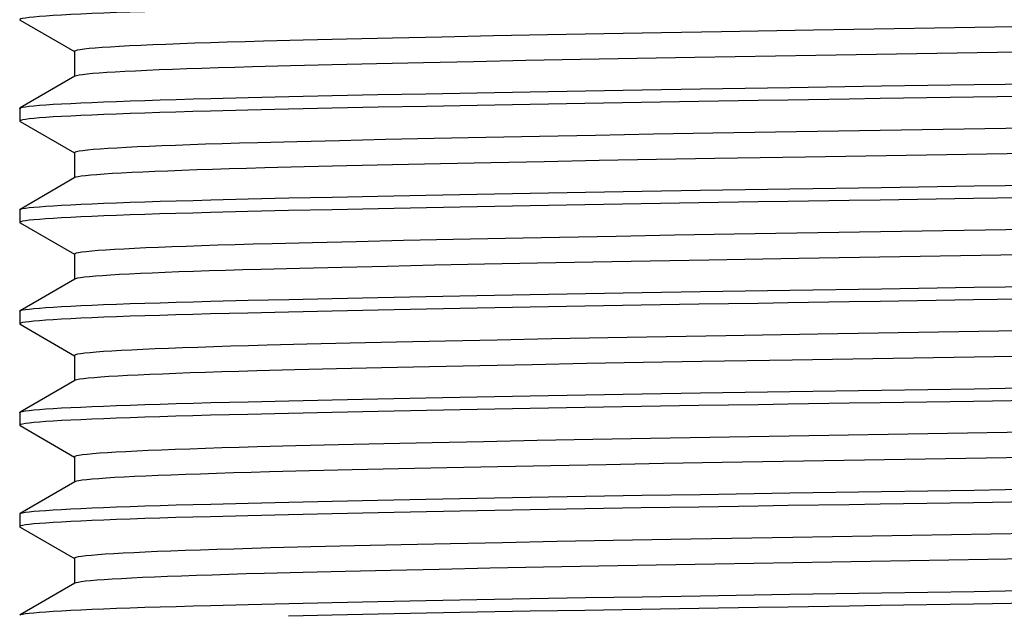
# Model space of a CAD drawing. Header units: centimetres. Extents: x 1912 to 37354, y 4932 to 6633.
# Tile 68 of 236: x 14021.97 to 14024.21, y 5623.12 to 5624.48. Entities that reach past the tile are written whole.
import ezdxf

# ---------------------------------------------------------------- set-up
doc = ezdxf.new("R2010")
doc.units = ezdxf.units.CM
doc.layers.add('$_urządzenia', color=250, linetype='Continuous')

# ---------------------------------------------------------------- blocks, each defined once
blk = doc.blocks.new('A$C92957c0b')
at = {"layer": '$_urządzenia'}
for p, q in [((-218.841933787, -1100.1365524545), (-217.6022808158, -1100.8525219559)), ((-212.3967399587, -1100.595003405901), (-213.2998821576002, -1100.618396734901)), ((-211.4142558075, -1100.571089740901), (-212.3967399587, -1100.595003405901)), ((-210.3626823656, -1100.546913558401), (-211.4142558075, -1100.571089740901)), ((-209.2447634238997, -1100.522536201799), (-210.3626823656, -1100.546913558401)), ((-208.0667335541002, -1100.498092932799), (-209.2447634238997, -1100.522536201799)), ((-206.8370914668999, -1100.473752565), (-208.0667335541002, -1100.498092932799)), ((-205.5605294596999, -1100.4495977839), (-206.8370914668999, -1100.473752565)), ((-204.2421642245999, -1100.425717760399), (-205.5605294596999, -1100.4495977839)), ((-202.8800384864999, -1100.402079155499), (-204.2421642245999, -1100.425717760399)), ((-217.6001678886, -1100.8488636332), (-217.6001678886, -1101.416337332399)), ((-207.3287039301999, -1101.060608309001), (-208.5214420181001, -1101.0846468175)), ((-206.0870962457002, -1101.036690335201), (-207.3287039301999, -1101.060608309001)), ((-204.8033883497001, -1101.013016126), (-206.0870962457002, -1101.036690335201)), ((-203.4840435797, -1100.989695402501), (-204.8033883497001, -1101.013016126)), ((-212.6856980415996, -1101.1795827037), (-213.5494914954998, -1101.202455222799)), ((-211.7406062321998, -1101.1561352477), (-212.6856980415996, -1101.1795827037)), ((-210.7333785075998, -1101.1325444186), (-211.7406062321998, -1101.1561352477)), ((-209.6590795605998, -1101.1086844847), (-210.7333785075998, -1101.1325444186)), ((-208.5214420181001, -1101.0846468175), (-209.6590795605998, -1101.1086844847)), ((-217.5916487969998, -1101.416337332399), (-218.8419337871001, -1102.138447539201)), ((-217.5564358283, -1101.4038184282), (-217.5916487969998, -1101.416337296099)), ((-205.9741953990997, -1101.7454550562), (-204.6813007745, -1101.723362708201)), ((-204.6813007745, -1101.723362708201), (-203.3598142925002, -1101.701628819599)), ((-203.3598142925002, -1101.701628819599), (-201.3212255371, -1101.669468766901)), ((-214.5029112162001, -1101.922148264), (-213.6508655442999, -1101.900852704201)), ((-213.6508655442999, -1101.900852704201), (-212.7265753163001, -1101.879079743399)), ((-212.7265753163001, -1101.879079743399), (-211.7412915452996, -1101.857115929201)), ((-211.7412915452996, -1101.857115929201), (-210.7000807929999, -1101.835015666)), ((-210.7000807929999, -1101.835015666), (-209.6044110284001, -1101.812820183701)), ((-209.6044110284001, -1101.812820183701), (-208.4478367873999, -1101.790419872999)), ((-208.4478367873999, -1101.790419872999), (-207.2332047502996, -1101.7678728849)), ((-207.2332047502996, -1101.7678728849), (-205.9741953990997, -1101.7454550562)), ((-218.8499999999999, -1102.1477272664), (-218.8499999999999, -1102.4363636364)), ((-212.7297259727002, -1102.167807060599), (-213.6589831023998, -1102.1897050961)), ((-211.7374419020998, -1102.145687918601), (-212.7297259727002, -1102.167807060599)), ((-210.6890394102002, -1102.1234426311), (-211.7374419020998, -1102.145687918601)), ((-209.5897471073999, -1102.101185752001), (-210.6890394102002, -1102.1234426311)), ((-208.4363427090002, -1102.078857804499), (-209.5897471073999, -1102.101185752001)), ((-207.2322207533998, -1102.0565107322), (-208.4363427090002, -1102.078857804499)), ((-205.9879439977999, -1102.034350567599), (-207.2322207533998, -1102.0565107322)), ((-204.7091611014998, -1102.0124844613), (-205.9879439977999, -1102.034350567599)), ((-203.3982920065, -1101.9909045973), (-204.7091611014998, -1102.0124844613)), ((-213.6589831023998, -1102.1897050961), (-214.5115826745, -1102.211031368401)), ((-218.841933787, -1102.445643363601), (-217.6022808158, -1103.161612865)), ((-187.2617725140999, -1102.4526261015), (-203.0770905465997, -1102.7145280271)), ((-209.4163081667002, -1102.8352883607), (-210.5262396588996, -1102.8596796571)), ((-208.2452992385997, -1102.810814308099), (-209.4163081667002, -1102.8352883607)), ((-207.0207260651, -1102.7864083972), (-208.2452992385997, -1102.810814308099)), ((-205.7487004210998, -1102.762182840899), (-207.0207260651, -1102.7864083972)), ((-204.4292004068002, -1102.7381345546), (-205.7487004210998, -1102.762182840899)), ((-203.0770905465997, -1102.7145280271), (-204.4292004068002, -1102.7381345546)), ((-212.5407130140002, -1102.907724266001), (-213.4292422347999, -1102.930984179)), ((-211.5701329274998, -1102.883882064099), (-212.5407130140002, -1102.907724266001)), ((-210.5262396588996, -1102.8596796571), (-211.5701329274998, -1102.883882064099)), ((-217.6001678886, -1103.157954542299), (-217.6001678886, -1103.7254282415)), ((-203.0290010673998, -1103.2909649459), (-204.3612275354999, -1103.314181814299)), ((-212.3783664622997, -1103.480891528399), (-213.2692724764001, -1103.503926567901)), ((-211.4071266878, -1103.457270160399), (-212.3783664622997, -1103.480891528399)), ((-210.3678677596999, -1103.433378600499), (-211.4071266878, -1103.457270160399)), ((-209.2699965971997, -1103.409422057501), (-210.3678677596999, -1103.433378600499)), ((-208.1197242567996, -1103.3855167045), (-209.2699965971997, -1103.409422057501)), ((-206.9147902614, -1103.361607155), (-208.1197242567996, -1103.3855167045)), ((-205.6597353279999, -1103.3377863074), (-206.9147902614, -1103.361607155)), ((-204.3612275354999, -1103.314181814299), (-205.6597353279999, -1103.3377863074)), ((-217.5916487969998, -1103.7254282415), (-218.8419337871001, -1104.447538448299)), ((-213.6508655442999, -1104.209943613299), (-212.7265753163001, -1104.1881706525)), ((-212.7265753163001, -1104.1881706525), (-211.7412915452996, -1104.166206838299)), ((-211.7412915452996, -1104.166206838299), (-210.7000807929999, -1104.144106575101)), ((-210.7000807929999, -1104.144106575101), (-209.6044110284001, -1104.1219110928)), ((-209.6044110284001, -1104.1219110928), (-208.4478367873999, -1104.0995107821)), ((-208.4478367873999, -1104.0995107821), (-207.2332047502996, -1104.076963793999)), ((-207.2332047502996, -1104.076963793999), (-205.9741953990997, -1104.0545459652)), ((-205.9741953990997, -1104.0545459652), (-204.6813007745, -1104.032453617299)), ((-204.6813007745, -1104.032453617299), (-203.3598142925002, -1104.0107197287)), ((-203.3598142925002, -1104.0107197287), (-201.3212255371, -1103.978559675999)), ((-214.5029112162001, -1104.231239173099), (-213.6508655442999, -1104.209943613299)), ((-209.5897471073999, -1104.410276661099), (-210.6890394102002, -1104.432533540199)), ((-208.4363427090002, -1104.3879487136), (-209.5897471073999, -1104.410276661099)), ((-207.2322207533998, -1104.365601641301), (-208.4363427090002, -1104.3879487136)), ((-205.9879439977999, -1104.3434414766), (-207.2322207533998, -1104.365601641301)), ((-204.7091611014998, -1104.321575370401), (-205.9879439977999, -1104.3434414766)), ((-203.3982920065, -1104.299995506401), (-204.7091611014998, -1104.321575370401)), ((-218.8499999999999, -1104.4568181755), (-218.8499999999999, -1104.7454545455)), ((-213.6589831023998, -1104.4987960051), (-214.5115826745, -1104.520122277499)), ((-212.7297259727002, -1104.4768979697), (-213.6589831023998, -1104.4987960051)), ((-211.7374419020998, -1104.4547788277), (-212.7297259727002, -1104.4768979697)), ((-210.6890394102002, -1104.432533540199), (-211.7374419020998, -1104.4547788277)), ((-218.841933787, -1104.754734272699), (-217.6022808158, -1105.470703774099)), ((-188.1162336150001, -1104.7759866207), (-202.5872681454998, -1105.0153092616)), ((-206.5630616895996, -1105.086658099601), (-207.8009740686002, -1105.1109181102)), ((-205.2771427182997, -1105.0625588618), (-206.5630616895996, -1105.086658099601)), ((-203.9507082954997, -1105.0387562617), (-205.2771427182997, -1105.0625588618)), ((-202.5872681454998, -1105.0153092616), (-203.9507082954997, -1105.0387562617)), ((-212.1877435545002, -1105.2079765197), (-213.1077690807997, -1105.2314715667)), ((-211.1890516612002, -1105.1839804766), (-212.1877435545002, -1105.2079765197)), ((-210.1190700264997, -1105.1596751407), (-211.1890516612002, -1105.1839804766)), ((-208.9859088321, -1105.1352443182), (-210.1190700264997, -1105.1596751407)), ((-207.8009740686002, -1105.1109181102), (-208.9859088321, -1105.1352443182)), ((-217.6001678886, -1105.4670454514), (-217.6001678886, -1106.0345191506)), ((-211.5161953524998, -1105.768946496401), (-212.4799743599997, -1105.792537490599)), ((-210.4895631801, -1105.7452019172), (-211.5161953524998, -1105.768946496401)), ((-209.4084696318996, -1105.721469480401), (-210.4895631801, -1105.7452019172)), ((-208.2688251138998, -1105.697643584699), (-209.4084696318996, -1105.721469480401)), ((-207.0661912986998, -1105.6736437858), (-208.2688251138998, -1105.697643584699)), ((-205.8056998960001, -1105.6495947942), (-207.0661912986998, -1105.6736437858)), ((-204.5042399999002, -1105.625823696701), (-205.8056998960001, -1105.6495947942)), ((-203.1690633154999, -1105.602451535), (-204.5042399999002, -1105.625823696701)), ((-212.4799743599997, -1105.792537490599), (-213.3632993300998, -1105.8155432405)), ((-217.5916487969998, -1106.0345191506), (-218.8419337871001, -1106.7566293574)), ((-210.7000807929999, -1106.453197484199), (-209.6044110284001, -1106.4310020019)), ((-209.6044110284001, -1106.4310020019), (-208.4478367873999, -1106.408601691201)), ((-208.4478367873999, -1106.408601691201), (-207.2332047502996, -1106.3860547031)), ((-207.2332047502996, -1106.3860547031), (-205.9741953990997, -1106.363636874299)), ((-205.9741953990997, -1106.363636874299), (-204.6813007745, -1106.3415445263)), ((-204.6813007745, -1106.3415445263), (-203.3598142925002, -1106.3198106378)), ((-203.3598142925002, -1106.3198106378), (-201.3212255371, -1106.2876505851)), ((-214.5029112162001, -1106.5403300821), (-213.6508655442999, -1106.5190345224)), ((-213.6508655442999, -1106.5190345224), (-212.7265753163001, -1106.497261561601)), ((-212.7265753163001, -1106.497261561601), (-211.7412915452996, -1106.4752977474)), ((-211.7412915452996, -1106.4752977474), (-210.7000807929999, -1106.453197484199)), ((-205.9879439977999, -1106.6525323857), (-207.2322207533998, -1106.674692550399)), ((-204.7091611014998, -1106.6306662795), (-205.9879439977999, -1106.6525323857)), ((-203.3982920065, -1106.609086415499), (-204.7091611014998, -1106.6306662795)), ((-218.8499999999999, -1106.765909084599), (-218.8499999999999, -1107.054545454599)), ((-213.6589831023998, -1106.807886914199), (-214.5115826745, -1106.8292131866)), ((-212.7297259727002, -1106.785988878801), (-213.6589831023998, -1106.807886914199)), ((-211.7374419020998, -1106.7638697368), (-212.7297259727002, -1106.785988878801)), ((-210.6890394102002, -1106.7416244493), (-211.7374419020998, -1106.7638697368)), ((-209.5897471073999, -1106.7193675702), (-210.6890394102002, -1106.7416244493)), ((-208.4363427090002, -1106.697039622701), (-209.5897471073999, -1106.7193675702)), ((-207.2322207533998, -1106.674692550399), (-208.4363427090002, -1106.697039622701)), ((-218.841933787, -1107.0638251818), (-217.6022808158, -1107.7797946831)), ((-202.7774487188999, -1107.3276116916), (-204.1414594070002, -1107.3512079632)), ((-212.3136052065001, -1107.5201957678), (-213.2198452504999, -1107.5435324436)), ((-211.3305247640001, -1107.496387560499), (-212.3136052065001, -1107.5201957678)), ((-210.2775538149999, -1107.4722850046), (-211.3305247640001, -1107.496387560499)), ((-209.1608603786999, -1107.4480280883), (-210.2775538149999, -1107.4722850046)), ((-207.9836566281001, -1107.423685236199), (-209.1608603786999, -1107.4480280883)), ((-206.7513695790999, -1107.399369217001), (-207.9836566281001, -1107.423685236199)), ((-205.4692354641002, -1107.3751832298), (-206.7513695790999, -1107.399369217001)), ((-204.1414594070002, -1107.3512079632), (-205.4692354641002, -1107.3751832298)), ((-217.6001678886, -1107.7761363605), (-217.6001678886, -1108.343610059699)), ((-208.3819210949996, -1108.0090493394), (-209.5273291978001, -1108.0331125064)), ((-207.1895728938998, -1107.9851473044), (-208.3819210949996, -1108.0090493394)), ((-205.9498941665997, -1107.961383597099), (-207.1895728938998, -1107.9851473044)), ((-204.6594463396, -1107.937696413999), (-205.9498941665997, -1107.961383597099)), ((-203.3248348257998, -1107.914219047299), (-204.6594463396, -1107.937696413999)), ((-212.5889723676, -1108.104388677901), (-213.4555427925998, -1108.1271420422)), ((-211.6417605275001, -1108.0810338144), (-212.5889723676, -1108.104388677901)), ((-210.6183169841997, -1108.0572016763), (-211.6417605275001, -1108.0810338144)), ((-209.5273291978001, -1108.0331125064), (-210.6183169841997, -1108.0572016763)), ((-217.5916487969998, -1108.343610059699), (-218.8419337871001, -1109.065720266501)), ((-207.2332047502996, -1108.695145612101), (-205.9741953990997, -1108.6727277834)), ((-205.9741953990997, -1108.6727277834), (-204.6813007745, -1108.650635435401)), ((-204.6813007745, -1108.650635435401), (-203.3598142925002, -1108.628901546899)), ((-203.3598142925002, -1108.628901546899), (-201.3212255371, -1108.596741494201)), ((-214.5029112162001, -1108.849420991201), (-213.6508655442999, -1108.828125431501)), ((-213.6508655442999, -1108.828125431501), (-212.7265753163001, -1108.806352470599)), ((-212.7265753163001, -1108.806352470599), (-211.7412915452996, -1108.784388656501)), ((-211.7412915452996, -1108.784388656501), (-210.7000807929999, -1108.7622883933)), ((-210.7000807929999, -1108.7622883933), (-209.6044110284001, -1108.740092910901)), ((-209.6044110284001, -1108.740092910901), (-208.4478367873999, -1108.717692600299)), ((-208.4478367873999, -1108.717692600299), (-207.2332047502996, -1108.695145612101)), ((-218.8499999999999, -1109.0749999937), (-218.8499999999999, -1109.3636363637)), ((-213.6589831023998, -1109.1169778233), (-214.5115826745, -1109.138304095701)), ((-212.7297259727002, -1109.0950797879), (-213.6589831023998, -1109.1169778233)), ((-211.7374419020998, -1109.072960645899), (-212.7297259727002, -1109.0950797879)), ((-210.6890394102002, -1109.0507153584), (-211.7374419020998, -1109.072960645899)), ((-209.5897471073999, -1109.028458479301), (-210.6890394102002, -1109.0507153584)), ((-208.4363427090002, -1109.006130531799), (-209.5897471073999, -1109.028458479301)), ((-207.2322207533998, -1108.9837834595), (-208.4363427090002, -1109.006130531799)), ((-205.9879439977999, -1108.961623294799), (-207.2322207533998, -1108.9837834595)), ((-204.7091611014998, -1108.9397571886), (-205.9879439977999, -1108.961623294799)), ((-203.3982920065, -1108.9181773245), (-204.7091611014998, -1108.9397571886)), ((-218.841933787, -1109.372916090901), (-217.6022808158, -1110.0888855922)), ((-187.2830338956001, -1109.380258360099), (-203.1430557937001, -1109.6429294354)), ((-210.5611865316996, -1109.7877415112), (-211.5961702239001, -1109.811776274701)), ((-209.4597312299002, -1109.7634922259), (-210.5611865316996, -1109.7877415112)), ((-208.2969677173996, -1109.739142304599), (-209.4597312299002, -1109.7634922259)), ((-207.0769818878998, -1109.7147779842), (-208.2969677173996, -1109.739142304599)), ((-205.8059305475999, -1109.6905226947), (-207.0769818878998, -1109.7147779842)), ((-204.4913406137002, -1109.666516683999), (-205.8059305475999, -1109.6905226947)), ((-203.1430557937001, -1109.6429294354), (-204.4913406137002, -1109.666516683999)), ((-212.5626634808, -1109.8355535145), (-213.4457146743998, -1109.858706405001)), ((-211.5961702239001, -1109.811776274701), (-212.5626634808, -1109.8355535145)), ((-187.9017683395, -1109.9678782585), (-202.8659295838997, -1110.2154614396)), ((-217.6001678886, -1110.085227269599), (-217.6001678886, -1110.6527009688)), ((-204.1997189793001, -1110.2385876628), (-205.5006771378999, -1110.262112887)), ((-202.8659295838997, -1110.2154614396), (-204.1997189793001, -1110.2385876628)), ((-212.2610400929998, -1110.405235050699), (-213.1620914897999, -1110.4283476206)), ((-211.2808952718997, -1110.3815702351), (-212.2610400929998, -1110.405235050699)), ((-210.2298641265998, -1110.3575722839), (-211.2808952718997, -1110.3815702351)), ((-209.1272063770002, -1110.333664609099), (-210.2298641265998, -1110.3575722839)), ((-207.9704025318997, -1110.309766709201), (-209.1272063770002, -1110.333664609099)), ((-206.7621852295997, -1110.2859269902), (-207.9704025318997, -1110.309766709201)), ((-205.5006771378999, -1110.262112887), (-206.7621852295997, -1110.2859269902)), ((-217.5916487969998, -1110.6527009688), (-218.8419337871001, -1111.374811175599)), ((-203.3598142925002, -1110.937992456), (-201.3212255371, -1110.905832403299)), ((-214.5029112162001, -1111.158511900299), (-213.6508655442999, -1111.137216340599)), ((-213.6508655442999, -1111.137216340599), (-212.7265753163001, -1111.1154433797)), ((-212.7265753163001, -1111.1154433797), (-211.7412915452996, -1111.093479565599)), ((-211.7412915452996, -1111.093479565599), (-210.7000807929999, -1111.071379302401)), ((-210.7000807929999, -1111.071379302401), (-209.6044110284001, -1111.04918382)), ((-209.6044110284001, -1111.04918382), (-208.4478367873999, -1111.0267835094)), ((-208.4478367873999, -1111.0267835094), (-207.2332047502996, -1111.004236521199)), ((-207.2332047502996, -1111.004236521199), (-205.9741953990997, -1110.9818186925)), ((-205.9741953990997, -1110.9818186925), (-204.6813007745, -1110.959726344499)), ((-204.6813007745, -1110.959726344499), (-203.3598142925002, -1110.937992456)), ((-210.6890394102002, -1111.359806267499), (-211.7374419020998, -1111.382051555)), ((-209.5897471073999, -1111.3375493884), (-210.6890394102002, -1111.359806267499)), ((-208.4363427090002, -1111.3152214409), (-209.5897471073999, -1111.3375493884)), ((-207.2322207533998, -1111.292874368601), (-208.4363427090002, -1111.3152214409)), ((-205.9879439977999, -1111.2707142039), (-207.2322207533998, -1111.292874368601)), ((-204.7091611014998, -1111.248848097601), (-205.9879439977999, -1111.2707142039)), ((-203.3982920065, -1111.227268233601), (-204.7091611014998, -1111.248848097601)), ((-218.8499999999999, -1111.3840909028), (-218.8499999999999, -1111.6727272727)), ((-213.6589831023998, -1111.4260687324), (-214.5115826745, -1111.4473950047)), ((-212.7297259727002, -1111.404170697), (-213.6589831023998, -1111.4260687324)), ((-211.7374419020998, -1111.382051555), (-212.7297259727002, -1111.404170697)), ((-218.841933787, -1111.682006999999), (-217.6022808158, -1112.397976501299)), ((-207.8591958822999, -1112.039359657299), (-209.0451720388, -1112.0637648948)), ((-206.6242367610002, -1112.0151042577), (-207.8591958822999, -1112.039359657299)), ((-205.3439984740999, -1111.991058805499), (-206.6242367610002, -1112.0151042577)), ((-204.0223519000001, -1111.9672888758), (-205.3439984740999, -1111.991058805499)), ((-202.6530770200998, -1111.943691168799), (-204.0223519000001, -1111.9672888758)), ((-212.2262172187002, -1112.1362028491), (-213.1404783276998, -1112.159608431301)), ((-211.2321156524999, -1112.1122599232), (-212.2262172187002, -1112.1362028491)), ((-210.1715230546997, -1112.088109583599), (-211.2321156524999, -1112.1122599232)), ((-209.0451720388, -1112.0637648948), (-210.1715230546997, -1112.088109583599)), ((-217.6001678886, -1112.3943181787), (-217.6001678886, -1112.9617918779)), ((-188.0779639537, -1112.2798852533), (-203.0331793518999, -1112.5273998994)), ((-211.4400743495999, -1112.6944131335), (-212.4012394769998, -1112.7178288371)), ((-210.4053666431, -1112.670582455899), (-211.4400743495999, -1112.6944131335)), ((-209.3035277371, -1112.646499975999), (-210.4053666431, -1112.670582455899)), ((-208.1415572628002, -1112.6223237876), (-209.3035277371, -1112.646499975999)), ((-206.9277822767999, -1112.598222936), (-208.1415572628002, -1112.6223237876)), ((-205.6669826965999, -1112.574284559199), (-206.9277822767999, -1112.598222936)), ((-204.3661170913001, -1112.5506324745), (-205.6669826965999, -1112.574284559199)), ((-203.0331793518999, -1112.5273998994), (-204.3661170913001, -1112.5506324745)), ((-212.4012394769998, -1112.7178288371), (-213.2838191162, -1112.740679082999)), ((-217.5916487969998, -1112.9617918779), (-218.8419337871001, -1113.6839020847)), ((-211.7412915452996, -1113.4025704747), (-210.7000807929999, -1113.380470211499)), ((-210.7000807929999, -1113.380470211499), (-209.6044110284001, -1113.3582747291)), ((-209.6044110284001, -1113.3582747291), (-208.4478367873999, -1113.335874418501)), ((-208.4478367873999, -1113.335874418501), (-207.2332047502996, -1113.3133274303)), ((-207.2332047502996, -1113.3133274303), (-205.9741953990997, -1113.290909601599)), ((-205.9741953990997, -1113.290909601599), (-204.6813007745, -1113.2688172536)), ((-204.6813007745, -1113.2688172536), (-203.3598142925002, -1113.2470833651)), ((-203.3598142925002, -1113.2470833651), (-201.3212255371, -1113.2149233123)), ((-214.5029112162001, -1113.4676028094), (-213.6508655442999, -1113.4463072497)), ((-213.6508655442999, -1113.4463072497), (-212.7265753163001, -1113.424534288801)), ((-212.7265753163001, -1113.424534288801), (-211.7412915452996, -1113.4025704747)), ((-207.2322207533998, -1113.601965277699), (-208.4363427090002, -1113.624312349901)), ((-205.9879439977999, -1113.579805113), (-207.2322207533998, -1113.601965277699)), ((-204.7091611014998, -1113.5579390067), (-205.9879439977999, -1113.579805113)), ((-203.3982920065, -1113.536359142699), (-204.7091611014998, -1113.5579390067)), ((-211.7374419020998, -1113.6911424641), (-212.7297259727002, -1113.713261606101)), ((-210.6890394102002, -1113.6688971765), (-211.7374419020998, -1113.6911424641)), ((-209.5897471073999, -1113.6466402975), (-210.6890394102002, -1113.6688971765)), ((-208.4363427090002, -1113.624312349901), (-209.5897471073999, -1113.6466402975))]:
    blk.add_line(p, q, dxfattribs=at)
for points in [[(-214.5115826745, -1099.9019404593), (-214.911392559, -1099.9126182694), (-215.2939969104, -1099.923416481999), (-215.6586584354, -1099.9342814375), (-216.0054731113, -1099.945223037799), (-216.3344069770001, -1099.9562621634), (-216.6446677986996, -1099.967377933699), (-216.9352873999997, -1099.978517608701), (-217.2057914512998, -1099.989671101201), (-217.4562521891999, -1100.000848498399), (-217.686630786, -1100.0120273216), (-217.8968370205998, -1100.023214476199), (-218.0865231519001, -1100.034403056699), (-218.2553227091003, -1100.0455498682), (-218.4029715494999, -1100.056640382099), (-218.5296343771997, -1100.067689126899), (-218.6355209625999, -1100.078696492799), (-218.7206179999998, -1100.0896812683), (-218.7844518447, -1100.100624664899), (-218.8267074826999, -1100.111470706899), (-218.8475142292, -1100.122139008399), (-218.8499999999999, -1100.127283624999)], [(-218.8499999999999, -1100.127283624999), (-218.8472344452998, -1100.1327099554), (-218.8419337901, -1100.136560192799)], [(-187.0187585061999, -1100.1394090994), (-200.7878570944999, -1100.3672882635), (-202.8800384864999, -1100.402079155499)], [(-213.2998821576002, -1100.618396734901), (-213.7222767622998, -1100.6300399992), (-214.124842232, -1100.641794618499), (-214.5060494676, -1100.6536131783), (-214.8663013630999, -1100.6655040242), (-215.2057598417, -1100.677471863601), (-215.5237642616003, -1100.689493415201), (-215.8199554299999, -1100.701553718), (-216.0947350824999, -1100.7136709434), (-216.3477469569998, -1100.7258355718), (-216.5782888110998, -1100.7380188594), (-216.7860962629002, -1100.7502103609), (-216.9706852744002, -1100.7623838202), (-217.1318629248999, -1100.7745265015), (-217.2696899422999, -1100.786647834), (-217.3839624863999, -1100.7987435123), (-217.4742263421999, -1100.810777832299), (-217.5402203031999, -1100.822713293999), (-217.5819859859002, -1100.834544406), (-217.5995215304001, -1100.8462391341), (-217.6001432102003, -1100.848877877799)], [(-187.8784439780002, -1100.731127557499), (-200.7343997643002, -1100.943662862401), (-203.4840435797, -1100.989695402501)], [(-213.5494914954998, -1101.202455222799), (-213.9526151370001, -1101.2139387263), (-214.3368939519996, -1101.2255371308), (-214.7013219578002, -1101.2372213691), (-215.0456818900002, -1101.2489847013), (-215.3700712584, -1101.260832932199), (-215.6740529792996, -1101.272754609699), (-215.9569073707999, -1101.284724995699), (-216.2182573, -1101.296730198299), (-216.4577223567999, -1101.3087543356), (-216.6748761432, -1101.3207759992), (-216.8693694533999, -1101.3327729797), (-217.0406716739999, -1101.3447024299), (-217.1890723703, -1101.356570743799), (-217.3151792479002, -1101.368428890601), (-217.4189020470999, -1101.3802965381), (-217.4994642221, -1101.3921151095), (-217.5564358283, -1101.4038184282)], [(-201.3212255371, -1101.669468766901), (-199.2413383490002, -1101.636886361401), (-197.1286370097, -1101.603790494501)], [(-197.1286370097, -1101.603790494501), (-196.4200227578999, -1101.5927044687), (-195, -1101.570451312)], [(-218.8419337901, -1102.1384398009), (-218.8258962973, -1102.131631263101), (-218.7831972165, -1102.1208042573), (-218.7190691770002, -1102.1098894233), (-218.6338778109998, -1102.0989427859), (-218.5281820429, -1102.087986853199), (-218.4020220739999, -1102.076999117), (-218.2550813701, -1102.065968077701), (-218.0871926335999, -1102.054879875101), (-217.8986005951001, -1102.0437483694), (-217.6894086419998, -1102.032603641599), (-217.4598510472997, -1102.0214509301), (-217.2099635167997, -1102.010284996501), (-216.9394970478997, -1101.999120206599), (-216.6480050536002, -1101.9879368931), (-216.3360633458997, -1101.9767547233), (-216.005130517, -1101.965647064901), (-215.6559136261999, -1101.954633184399), (-215.2885073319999, -1101.943693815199), (-214.9037648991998, -1101.9328445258), (-214.5029112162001, -1101.922148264)], [(-201.3615701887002, -1101.9587562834), (-202.0478493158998, -1101.969506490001), (-203.3982920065, -1101.9909045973)], [(-199.2699777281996, -1101.925990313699), (-199.9721980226, -1101.9369784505), (-201.3615701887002, -1101.9587562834)], [(-195, -1101.8590941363), (-197.1409541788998, -1101.8926401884), (-199.2699777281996, -1101.925990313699)], [(-218.8499999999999, -1102.1477163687), (-218.8472344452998, -1102.1422900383), (-218.8419337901, -1102.1384398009)], [(-214.5115826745, -1102.211031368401), (-214.911392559, -1102.221709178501), (-215.2939969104, -1102.2325073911), (-215.6586584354, -1102.2433723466), (-216.0054731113, -1102.2543139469), (-216.3344069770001, -1102.2653530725), (-216.6446677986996, -1102.2764688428), (-216.9352873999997, -1102.2876085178), (-217.2057914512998, -1102.298762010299), (-217.4562521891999, -1102.3099394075), (-217.686630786, -1102.3211182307), (-217.8968370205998, -1102.3323053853), (-218.0865231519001, -1102.3434939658), (-218.2553227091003, -1102.354640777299), (-218.4029715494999, -1102.3657312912), (-218.5296343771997, -1102.376780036), (-218.6355209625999, -1102.3877874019), (-218.7206179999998, -1102.398772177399), (-218.7844518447, -1102.409715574), (-218.8267074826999, -1102.420561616), (-218.8475142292, -1102.4312299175), (-218.8499999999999, -1102.4363745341)], [(-218.8499999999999, -1102.4363745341), (-218.8472344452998, -1102.441800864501), (-218.8419337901, -1102.4456511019)], [(-213.4292422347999, -1102.930984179), (-213.8443181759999, -1102.9426221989), (-214.2410379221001, -1102.9544121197), (-214.6182543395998, -1102.966326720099), (-214.9738305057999, -1102.9782992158), (-215.3063487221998, -1102.9902730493), (-215.6165555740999, -1103.0022643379), (-215.9055916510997, -1103.014314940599), (-216.1730597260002, -1103.026412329), (-216.4183401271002, -1103.0385312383), (-216.6417853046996, -1103.050695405), (-216.8431563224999, -1103.0629066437), (-217.0215406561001, -1103.0751239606), (-217.1762653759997, -1103.087306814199), (-217.3069840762, -1103.0994241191), (-217.4136986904, -1103.111468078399), (-217.4964118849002, -1103.123433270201), (-217.555107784, -1103.135317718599), (-217.5896435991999, -1103.1470851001), (-217.6001432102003, -1103.1579687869)], [(-186.7447276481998, -1103.0210686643), (-200.9696025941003, -1103.2566420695), (-203.0290010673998, -1103.2909649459)], [(-213.2692724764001, -1103.503926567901), (-213.6847986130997, -1103.515328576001), (-214.0823090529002, -1103.5268681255), (-214.4611249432, -1103.538530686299), (-214.8204698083, -1103.550296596), (-215.1592526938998, -1103.5621317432), (-215.4767030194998, -1103.574007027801), (-215.7726956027, -1103.5859141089), (-216.0472072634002, -1103.597849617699), (-216.2995526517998, -1103.609779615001), (-216.5297970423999, -1103.6217010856), (-216.7387289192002, -1103.6336574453), (-216.9261019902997, -1103.6456481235), (-217.0911390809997, -1103.65763636), (-217.2335455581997, -1103.669610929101), (-217.3531116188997, -1103.6815686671), (-217.4493466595, -1103.693474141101), (-217.5218381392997, -1103.705268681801), (-217.5706636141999, -1103.7169257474), (-217.5916487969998, -1103.7254282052)], [(-201.3212255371, -1103.978559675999), (-199.2413383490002, -1103.945977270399), (-197.1286370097, -1103.912881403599)], [(-197.1286370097, -1103.912881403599), (-196.4200227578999, -1103.9017953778), (-195, -1103.879542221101)], [(-195, -1104.168185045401), (-197.1409541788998, -1104.201731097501), (-199.2699777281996, -1104.2350812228)], [(-218.8419337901, -1104.44753071), (-218.8258962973, -1104.440722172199), (-218.7831972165, -1104.4298951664), (-218.7190691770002, -1104.418980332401), (-218.6338778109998, -1104.408033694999), (-218.5281820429, -1104.3970777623), (-218.4020220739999, -1104.386090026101), (-218.2550813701, -1104.3750589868), (-218.0871926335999, -1104.363970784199), (-217.8986005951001, -1104.352839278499), (-217.6894086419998, -1104.3416945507), (-217.4598510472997, -1104.330541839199), (-217.2099635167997, -1104.319375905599), (-216.9394970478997, -1104.3082111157), (-216.6480050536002, -1104.2970278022), (-216.3360633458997, -1104.285845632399), (-216.005130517, -1104.274737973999), (-215.6559136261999, -1104.2637240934), (-215.2885073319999, -1104.2527847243), (-214.9037648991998, -1104.2419354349), (-214.5029112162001, -1104.231239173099)], [(-201.3615701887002, -1104.267847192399), (-202.0478493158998, -1104.278597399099), (-203.3982920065, -1104.299995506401)], [(-199.2699777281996, -1104.2350812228), (-199.9721980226, -1104.2460693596), (-201.3615701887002, -1104.267847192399)], [(-218.8499999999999, -1104.4568072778), (-218.8472344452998, -1104.451380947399), (-218.8419337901, -1104.44753071)], [(-214.5115826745, -1104.520122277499), (-214.911392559, -1104.530800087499), (-215.2939969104, -1104.5415983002), (-215.6586584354, -1104.552463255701), (-216.0054731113, -1104.563404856), (-216.3344069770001, -1104.574443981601), (-216.6446677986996, -1104.5855597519), (-216.9352873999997, -1104.5966994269), (-217.2057914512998, -1104.6078529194), (-217.4562521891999, -1104.6190303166), (-217.686630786, -1104.630209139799), (-217.8968370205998, -1104.641396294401), (-218.0865231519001, -1104.652584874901), (-218.2553227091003, -1104.6637316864), (-218.4029715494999, -1104.674822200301), (-218.5296343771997, -1104.685870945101), (-218.6355209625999, -1104.696878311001), (-218.7206179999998, -1104.7078630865), (-218.7844518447, -1104.718806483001), (-218.8267074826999, -1104.7296525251), (-218.8475142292, -1104.740320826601), (-218.8499999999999, -1104.7454654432)], [(-218.8499999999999, -1104.7454654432), (-218.8472344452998, -1104.7508917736), (-218.8419337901, -1104.754742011)], [(-213.1077690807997, -1105.2314715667), (-213.5367653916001, -1105.2430269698), (-213.9478300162, -1105.2547224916), (-214.3401276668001, -1105.2665617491), (-214.7113037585, -1105.2784759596), (-215.0599394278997, -1105.2904129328), (-215.3866298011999, -1105.3023846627), (-215.6921579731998, -1105.314417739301), (-215.9760140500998, -1105.326493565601), (-216.2377403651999, -1105.3385927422), (-216.4778171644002, -1105.350741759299), (-216.6960331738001, -1105.3629422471), (-216.8914585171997, -1105.375153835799), (-217.0634442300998, -1105.387340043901), (-217.2115746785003, -1105.3994671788), (-217.3358854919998, -1105.4115302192), (-217.4364622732, -1105.423535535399), (-217.5132622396, -1105.435488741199), (-217.5659463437, -1105.447345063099), (-217.5944238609, -1105.459036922), (-217.6001432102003, -1105.467059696)], [(-186.8654326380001, -1105.3322302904), (-201.1199642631, -1105.568218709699), (-203.1690633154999, -1105.602451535)], [(-213.3632993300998, -1105.8155432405), (-213.7750976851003, -1105.826983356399), (-214.1671221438, -1105.8385101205), (-214.5396724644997, -1105.850131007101), (-214.8930985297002, -1105.8618595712), (-215.2269295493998, -1105.873685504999), (-215.5403344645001, -1105.8855838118), (-215.8330068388, -1105.897546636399), (-216.1044459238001, -1105.909557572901), (-216.3541222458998, -1105.9215960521), (-216.5817039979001, -1105.9336478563), (-216.7868453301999, -1105.9456956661), (-216.9692171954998, -1105.957719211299), (-217.1285925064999, -1105.969699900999), (-217.2647294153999, -1105.981611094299), (-217.3776625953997, -1105.993442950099), (-217.4675432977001, -1106.0052019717), (-217.5343596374, -1106.016885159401), (-217.5779693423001, -1106.028459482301), (-217.5916487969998, -1106.034519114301)], [(-197.1286370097, -1106.2219723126), (-196.4200227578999, -1106.210886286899), (-195, -1106.188633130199)], [(-201.3212255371, -1106.2876505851), (-199.2413383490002, -1106.2550681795), (-197.1286370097, -1106.2219723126)], [(-218.8419337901, -1106.756621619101), (-218.8258962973, -1106.7498130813), (-218.7831972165, -1106.738986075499), (-218.7190691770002, -1106.728071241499), (-218.6338778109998, -1106.7171246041), (-218.5281820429, -1106.706168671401), (-218.4020220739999, -1106.695180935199), (-218.2550813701, -1106.6841498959), (-218.0871926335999, -1106.6730616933), (-217.8986005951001, -1106.6619301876), (-217.6894086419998, -1106.6507854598), (-217.4598510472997, -1106.6396327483), (-217.2099635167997, -1106.6284668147), (-216.9394970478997, -1106.617302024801), (-216.6480050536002, -1106.606118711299), (-216.3360633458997, -1106.5949365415), (-216.005130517, -1106.5838288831), (-215.6559136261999, -1106.572815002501), (-215.2885073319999, -1106.561875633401), (-214.9037648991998, -1106.551026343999), (-214.5029112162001, -1106.5403300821)], [(-201.3615701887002, -1106.5769381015), (-202.0478493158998, -1106.5876883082), (-203.3982920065, -1106.609086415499)], [(-199.2699777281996, -1106.5441721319), (-199.9721980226, -1106.555160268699), (-201.3615701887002, -1106.5769381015)], [(-195, -1106.477275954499), (-197.1409541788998, -1106.510822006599), (-199.2699777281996, -1106.5441721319)], [(-218.8499999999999, -1106.765898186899), (-218.8472344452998, -1106.7604718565), (-218.8419337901, -1106.756621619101)], [(-214.5115826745, -1106.8292131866), (-214.911392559, -1106.8398909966), (-215.2939969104, -1106.850689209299), (-215.6586584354, -1106.8615541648), (-216.0054731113, -1106.872495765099), (-216.3344069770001, -1106.8835348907), (-216.6446677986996, -1106.894650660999), (-216.9352873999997, -1106.905790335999), (-217.2057914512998, -1106.916943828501), (-217.4562521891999, -1106.928121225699), (-217.686630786, -1106.9393000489), (-217.8968370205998, -1106.9504872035), (-218.0865231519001, -1106.961675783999), (-218.2553227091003, -1106.9728225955), (-218.4029715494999, -1106.9839131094), (-218.5296343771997, -1106.9949618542), (-218.6355209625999, -1107.005969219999), (-218.7206179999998, -1107.0169539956), (-218.7844518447, -1107.027897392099), (-218.8267074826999, -1107.038743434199), (-218.8475142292, -1107.049411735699), (-218.8499999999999, -1107.054556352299)], [(-218.8499999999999, -1107.054556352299), (-218.8472344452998, -1107.0599826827), (-218.8419337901, -1107.063832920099)], [(-186.9479306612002, -1107.065473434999), (-200.6857529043, -1107.2928730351), (-202.7774487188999, -1107.3276116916)], [(-213.2198452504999, -1107.5435324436), (-213.6427444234, -1107.5550694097), (-214.0478721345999, -1107.566765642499), (-214.4334856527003, -1107.5785795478), (-214.7984478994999, -1107.590477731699), (-215.1426206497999, -1107.602455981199), (-215.4658541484, -1107.614511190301), (-215.7675845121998, -1107.626624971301), (-216.0472815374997, -1107.638777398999), (-216.3047898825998, -1107.6509632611), (-216.5394836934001, -1107.6631534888), (-216.7511983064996, -1107.6753382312), (-216.9402555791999, -1107.687541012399), (-217.1063881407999, -1107.699758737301), (-217.2489111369, -1107.7119544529), (-217.3674279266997, -1107.724100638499), (-217.4617857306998, -1107.7361856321), (-217.5317656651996, -1107.748181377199), (-217.5772309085, -1107.760037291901), (-217.5984088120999, -1107.7717396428), (-217.6001432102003, -1107.776150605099)], [(-187.0204417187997, -1107.643969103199), (-201.2726123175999, -1107.879833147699), (-203.3248348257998, -1107.914219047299)], [(-213.4555427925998, -1108.1271420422), (-213.8616516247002, -1108.1385626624), (-214.2500752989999, -1108.150128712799), (-214.6188767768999, -1108.161786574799), (-214.9667900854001, -1108.173493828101), (-215.2940922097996, -1108.185256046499), (-215.6012475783, -1108.1970907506), (-215.8877072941, -1108.208980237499), (-216.1529752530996, -1108.2209062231), (-216.3973186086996, -1108.232886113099), (-216.6202953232, -1108.2449082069), (-216.8212663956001, -1108.2569471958), (-217.0000176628, -1108.268999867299), (-217.1563317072, -1108.2810667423), (-217.2895091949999, -1108.293108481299), (-217.3988854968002, -1108.3050626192), (-217.4843992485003, -1108.316897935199), (-217.5462788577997, -1108.328610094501), (-217.5846835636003, -1108.340178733), (-217.5916487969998, -1108.343610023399)], [(-201.3212255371, -1108.596741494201), (-199.2413383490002, -1108.564159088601), (-197.1286370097, -1108.531063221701)], [(-197.1286370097, -1108.531063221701), (-196.4200227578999, -1108.519977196), (-195, -1108.4977240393)], [(-218.8419337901, -1109.0657125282), (-218.8258962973, -1109.058903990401), (-218.7831972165, -1109.0480769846), (-218.7190691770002, -1109.0371621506), (-218.6338778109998, -1109.0262155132), (-218.5281820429, -1109.015259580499), (-218.4020220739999, -1109.0042718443), (-218.2550813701, -1108.993240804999), (-218.0871926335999, -1108.982152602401), (-217.8986005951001, -1108.9710210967), (-217.6894086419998, -1108.959876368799), (-217.4598510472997, -1108.9487236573), (-217.2099635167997, -1108.937557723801), (-216.9394970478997, -1108.926392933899), (-216.6480050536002, -1108.9152096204), (-216.3360633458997, -1108.904027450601), (-216.005130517, -1108.892919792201), (-215.6559136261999, -1108.881905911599), (-215.2885073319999, -1108.870966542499), (-214.9037648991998, -1108.8601172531), (-214.5029112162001, -1108.849420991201)], [(-201.3615701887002, -1108.8860290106), (-202.0478493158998, -1108.896779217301), (-203.3982920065, -1108.9181773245)], [(-199.2699777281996, -1108.853263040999), (-199.9721980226, -1108.8642511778), (-201.3615701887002, -1108.8860290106)], [(-195, -1108.7863668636), (-197.1409541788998, -1108.8199129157), (-199.2699777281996, -1108.853263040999)], [(-218.8499999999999, -1109.074989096), (-218.8472344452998, -1109.0695627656), (-218.8419337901, -1109.0657125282)], [(-214.5115826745, -1109.138304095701), (-214.911392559, -1109.148981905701), (-215.2939969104, -1109.1597801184), (-215.6586584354, -1109.1706450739), (-216.0054731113, -1109.1815866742), (-216.3344069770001, -1109.1926257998), (-216.6446677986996, -1109.2037415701), (-216.9352873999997, -1109.2148812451), (-217.2057914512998, -1109.2260347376), (-217.4562521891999, -1109.2372121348), (-217.686630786, -1109.248390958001), (-217.8968370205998, -1109.2595781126), (-218.0865231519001, -1109.2707666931), (-218.2553227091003, -1109.281913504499), (-218.4029715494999, -1109.2930040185), (-218.5296343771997, -1109.3040527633), (-218.6355209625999, -1109.3150601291), (-218.7206179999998, -1109.326044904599), (-218.7844518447, -1109.3369883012), (-218.8267074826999, -1109.3478343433), (-218.8475142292, -1109.3585026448), (-218.8499999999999, -1109.3636472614)], [(-218.8499999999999, -1109.3636472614), (-218.8472344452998, -1109.369073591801), (-218.8419337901, -1109.3729238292)], [(-213.4457146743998, -1109.858706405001), (-213.8575104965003, -1109.870275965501), (-214.2508206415, -1109.8819846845), (-214.624751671, -1109.8938113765), (-214.9787031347, -1109.905741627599), (-215.3124139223, -1109.9177721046), (-215.6254016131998, -1109.929892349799), (-215.9168105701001, -1109.9420752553), (-216.1858863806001, -1109.954292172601), (-216.4318532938, -1109.9665058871), (-216.6547495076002, -1109.978714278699), (-216.8549549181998, -1109.990941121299), (-217.0322508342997, -1110.003184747), (-217.1859285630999, -1110.0154068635), (-217.3155633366, -1110.0275762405), (-217.4209527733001, -1110.0396691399), (-217.5020528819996, -1110.0516702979), (-217.5588552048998, -1110.063561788), (-217.5914653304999, -1110.0753511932), (-217.6001432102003, -1110.0852415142)], [(-213.1620914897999, -1110.4283476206), (-213.5822676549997, -1110.4397287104), (-213.9848506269, -1110.4512495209), (-214.36885506, -1110.4628972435), (-214.7338797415, -1110.4746651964), (-215.0788997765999, -1110.4865250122), (-215.4021619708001, -1110.4984148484), (-215.7024199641, -1110.5102774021), (-215.9804892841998, -1110.522131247), (-216.2376676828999, -1110.534028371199), (-216.4736278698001, -1110.5459584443), (-216.6877868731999, -1110.5578955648), (-216.8805205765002, -1110.5698688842), (-217.0516642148, -1110.581888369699), (-217.2002409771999, -1110.5939058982), (-217.325468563, -1110.605863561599), (-217.4271162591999, -1110.6177275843), (-217.5053199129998, -1110.6294953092), (-217.5601395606, -1110.641156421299), (-217.5916487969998, -1110.6527009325)], [(-201.3212255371, -1110.905832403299), (-199.2413383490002, -1110.8732499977), (-197.1286370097, -1110.840154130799)], [(-197.1286370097, -1110.840154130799), (-196.4200227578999, -1110.8290681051), (-195, -1110.806814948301)], [(-195, -1111.095457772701), (-197.1409541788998, -1111.129003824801), (-199.2699777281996, -1111.1623539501)], [(-218.8419337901, -1111.3748034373), (-218.8258962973, -1111.3679948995), (-218.7831972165, -1111.357167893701), (-218.7190691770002, -1111.346253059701), (-218.6338778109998, -1111.335306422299), (-218.5281820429, -1111.3243504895), (-218.4020220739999, -1111.313362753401), (-218.2550813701, -1111.3023317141), (-218.0871926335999, -1111.291243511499), (-217.8986005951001, -1111.280112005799), (-217.6894086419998, -1111.2689672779), (-217.4598510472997, -1111.257814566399), (-217.2099635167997, -1111.246648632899), (-216.9394970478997, -1111.235483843), (-216.6480050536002, -1111.2243005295), (-216.3360633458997, -1111.213118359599), (-216.005130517, -1111.202010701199), (-215.6559136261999, -1111.1909968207), (-215.2885073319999, -1111.1800574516), (-214.9037648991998, -1111.1692081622), (-214.5029112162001, -1111.158511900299)], [(-201.3615701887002, -1111.195119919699), (-202.0478493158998, -1111.2058701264), (-203.3982920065, -1111.227268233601)], [(-199.2699777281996, -1111.1623539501), (-199.9721980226, -1111.1733420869), (-201.3615701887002, -1111.195119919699)], [(-218.8499999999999, -1111.3840800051), (-218.8472344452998, -1111.378653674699), (-218.8419337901, -1111.3748034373)], [(-214.5115826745, -1111.4473950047), (-214.911392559, -1111.458072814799), (-215.2939969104, -1111.4688710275), (-215.6586584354, -1111.479735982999), (-216.0054731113, -1111.490677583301), (-216.3344069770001, -1111.501716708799), (-216.6446677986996, -1111.5128324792), (-216.9352873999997, -1111.5239721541), (-217.2057914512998, -1111.5351256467), (-217.4562521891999, -1111.5463030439), (-217.686630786, -1111.557481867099), (-217.8968370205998, -1111.568669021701), (-218.0865231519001, -1111.579857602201), (-218.2553227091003, -1111.5910044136), (-218.4029715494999, -1111.602094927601), (-218.5296343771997, -1111.613143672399), (-218.6355209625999, -1111.624151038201), (-218.7206179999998, -1111.6351358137), (-218.7844518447, -1111.646079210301), (-218.8267074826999, -1111.6569252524), (-218.8475142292, -1111.667593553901), (-218.8499999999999, -1111.6727381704)], [(-218.8499999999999, -1111.6727381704), (-218.8472344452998, -1111.6781645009), (-218.8419337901, -1111.6820147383)], [(-186.8118924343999, -1111.6813268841), (-201.2554054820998, -1111.920472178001), (-202.6530770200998, -1111.943691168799)], [(-213.1404783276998, -1112.159608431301), (-213.5667663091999, -1112.171130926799), (-213.9749379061, -1112.182790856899), (-214.3648096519, -1112.1946039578), (-214.7351210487, -1112.206539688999), (-215.0837268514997, -1112.2185299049), (-215.4092439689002, -1112.2305182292), (-215.7124030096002, -1112.242520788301), (-215.9942756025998, -1112.254577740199), (-216.2545682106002, -1112.266680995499), (-216.4925728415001, -1112.2788008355), (-216.7083758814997, -1112.290945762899), (-216.9014502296, -1112.3030923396), (-217.0714787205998, -1112.315225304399), (-217.2185812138, -1112.3273648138), (-217.3425638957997, -1112.3395220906), (-217.4425994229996, -1112.3516446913), (-217.5180702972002, -1112.3636579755), (-217.5690467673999, -1112.375539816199), (-217.5957146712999, -1112.3872757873), (-217.6001432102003, -1112.394332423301)], [(-213.2838191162, -1112.740679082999), (-213.6965251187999, -1112.7520233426), (-214.0918336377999, -1112.7635166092), (-214.4689947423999, -1112.775144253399), (-214.8271976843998, -1112.786887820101), (-215.1654147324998, -1112.7987181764), (-215.4830272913, -1112.8106160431), (-215.7795419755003, -1112.8225641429), (-216.0543118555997, -1112.834535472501), (-216.3065606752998, -1112.8464900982), (-216.5365174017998, -1112.858430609), (-216.7448890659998, -1112.870393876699), (-216.9314280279, -1112.882374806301), (-217.0955096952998, -1112.8943413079), (-217.2369855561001, -1112.906289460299), (-217.3556986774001, -1112.918219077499), (-217.4511514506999, -1112.930092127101), (-217.5229536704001, -1112.941848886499), (-217.5712080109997, -1112.9534602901), (-217.5916487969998, -1112.961791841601)], [(-201.3212255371, -1113.2149233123), (-199.2413383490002, -1113.1823409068), (-197.1286370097, -1113.1492450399)], [(-197.1286370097, -1113.1492450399), (-196.4200227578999, -1113.138159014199), (-195, -1113.115905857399)], [(-218.8419337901, -1113.683894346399), (-218.8258962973, -1113.6770858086), (-218.7831972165, -1113.666258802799), (-218.7190691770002, -1113.6553439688), (-218.6338778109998, -1113.6443973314), (-218.5281820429, -1113.633441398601), (-218.4020220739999, -1113.6224536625), (-218.2550813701, -1113.6114226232), (-218.0871926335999, -1113.6003344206), (-217.8986005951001, -1113.5892029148), (-217.6894086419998, -1113.578058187), (-217.4598510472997, -1113.5669054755), (-217.2099635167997, -1113.5557395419), (-216.9394970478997, -1113.544574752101), (-216.6480050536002, -1113.533391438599), (-216.3360633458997, -1113.5222092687), (-216.005130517, -1113.5111016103), (-215.6559136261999, -1113.500087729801), (-215.2885073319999, -1113.489148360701), (-214.9037648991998, -1113.478299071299), (-214.5029112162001, -1113.4676028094)], [(-201.3615701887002, -1113.5042108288), (-202.0478493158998, -1113.5149610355), (-203.3982920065, -1113.536359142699)], [(-199.2699777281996, -1113.4714448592), (-199.9721980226, -1113.482432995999), (-201.3615701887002, -1113.5042108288)], [(-195, -1113.404548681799), (-197.1409541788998, -1113.4380947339), (-199.2699777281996, -1113.4714448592)], [(-218.8499999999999, -1113.693170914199), (-218.8472344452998, -1113.6877445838), (-218.8419337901, -1113.683894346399)]]:
    blk.add_lwpolyline(points, dxfattribs=at)

msp = doc.modelspace()

# ---------------------------------------------------------------- block references
at = {"layer": '$_urządzenia', "xscale": 0.1, "yscale": 0.1, "zscale": 0.1}
msp.add_blockref('A$C92957c0b', (14043.85593335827, 5734.494039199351), dxfattribs=at)

doc.saveas('drawing.dxf')
